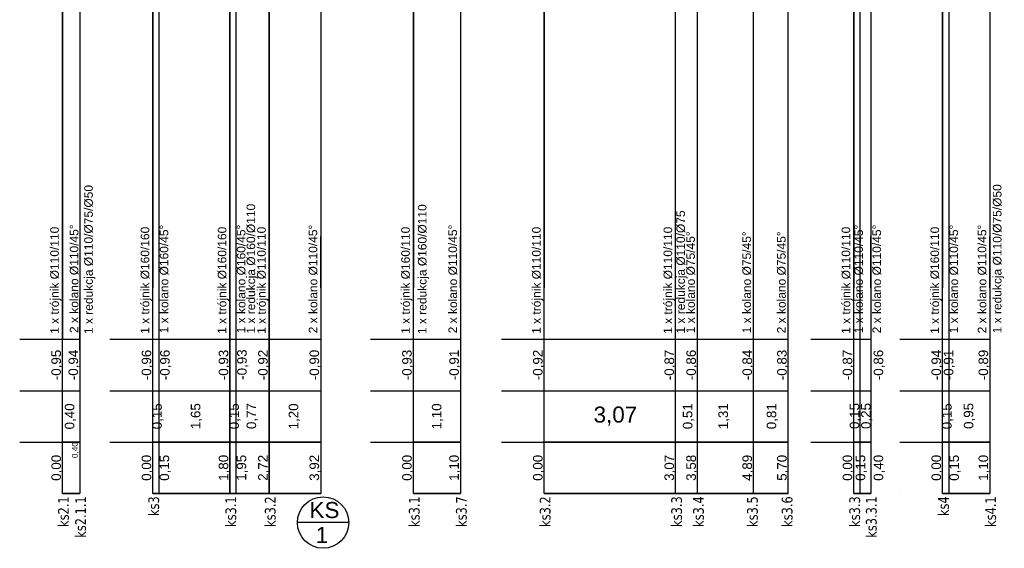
# Model space of a CAD drawing. Header units: inches. Extents: x -4581 to 28141, y -59678 to 5024.
# Tile 10 of 18: x 12041 to 14340, y 2509 to 3743. Entities that reach past the tile are written whole.
import ezdxf
from ezdxf.enums import TextEntityAlignment as Align
from ezdxf.lldxf.tags import DXFTag

# ---------------------------------------------------------------- set-up
doc = ezdxf.new("R2010")
doc.units = ezdxf.units.IN
doc.header["$MEASUREMENT"] = 0
doc.layers.add('IS - KS - nr trójników', color=23, linetype='Continuous', lineweight=35)
doc.layers.add('IS - R - tabela - opis', color=221, linetype='Continuous', lineweight=15)
doc.layers.add('IS_Tabelka_profilu', color=7, linetype='SOLID', true_color=0x000000)
doc.layers.add('IS_Tabelka_profilu_-_opisy', color=7, linetype='SOLID', true_color=0x000000)
doc.styles.add('PUNKTY', font='tahoma.ttf', dxfattribs={"width": 0.8})
doc.styles.add('ROMANS', font='romans.shx')
tags = doc.linetypes.add('SOLID', pattern=[10, 10, 0]).pattern_tags.tags
tags[6:7] = [DXFTag(74, 4), DXFTag(75, 0), DXFTag(340, '0'), DXFTag(46, 0.0), DXFTag(50, 0.0), DXFTag(44, 0.0), DXFTag(45, 0.0)]
tags[4:5] = [DXFTag(74, 4), DXFTag(75, 0), DXFTag(340, '0'), DXFTag(46, 0.0), DXFTag(50, 0.0), DXFTag(44, 0.0), DXFTag(45, 0.0)]

msp = doc.modelspace()

# ---------------------------------------------------------------- linework, layer by layer
for p, q in [((13572.9, 2636.8), (13572.9, 4200.8)), ((13623.9, 2636.8), (13624, 4201.6)), ((13754.9, 2636.8), (13754.9, 4203.7)), ((13835.9, 2636.8), (13835.9, 4206.1)), ((12689.6, 2569.8), (12809.6, 2569.8))]:
    msp.add_line(p, q)
at = {"layer": 'IS_Tabelka_profilu'}
for p, q in [((12141.3, 2996.8), (12141.3, 4192.6)), ((12181.3, 4193.2), (12181.3, 2996.8)), ((12352.1, 4191.6), (12352.1, 3116.8)), ((12352.1, 3116.8), (12352.1, 4191.6)), ((12367.1, 2636.8), (12367.1, 4191.9)), ((12532.1, 4194.4), (12532.1, 3116.8)), ((12532.1, 3116.8), (12532.1, 4194.4)), ((12547.1, 2636.8), (12547, 4194.8)), ((12624.1, 4196), (12624.1, 3116.8)), ((12624.1, 3116.8), (12624.1, 4196)), ((12744.1, 4200.8), (12744.1, 3116.8)), ((12960.4, 4192.3), (12960.4, 3116.8)), ((12960.4, 3116.8), (12960.4, 4192.3)), ((13070.4, 4196.6), (13070.4, 3116.8)), ((13266, 4196), (13265.9, 3116.8)), ((13265.9, 3116.8), (13266, 4196)), ((13988.8, 4200.8), (13988.8, 3116.8)), ((13988.8, 3116.8), (13988.8, 4200.8)), ((14003.8, 2636.8), (14003.8, 4201.2)), ((14028.8, 4205.7), (14028.8, 3116.8)), ((14196.2, 3116.8), (14196.2, 4194.3)), ((14196.2, 4188.8), (14196.2, 3116.8)), ((14211.2, 2636.8), (14211.1, 4197)), ((14306.2, 4198.8), (14306.2, 3116.8)), ((12141.3, 4167.8), (12141.3, 2996.8)), ((12141.3, 2756.8), (12141.3, 3356.8)), ((12181.3, 3356.8), (12181.3, 2756.8)), ((12352.1, 2756.8), (12352.1, 3356.8)), ((12532.1, 3356.8), (12532.1, 2756.8)), ((12532.1, 2756.8), (12532.1, 3356.8)), ((12624.1, 3356.8), (12624.1, 2756.8)), ((12624.1, 2756.8), (12624.1, 3356.8)), ((12744.1, 3356.8), (12744.1, 2756.8)), ((12960.4, 2756.8), (12960.4, 3356.8)), ((13070.4, 3356.8), (13070.4, 2756.8)), ((13265.9, 2756.8), (13265.9, 3356.8)), ((13988.8, 2756.8), (13988.8, 3356.8)), ((14028.8, 3356.8), (14028.8, 2756.8)), ((14196.2, 2756.8), (14196.2, 3356.8)), ((14306.2, 3356.8), (14306.2, 2756.8)), ((12352.1, 3116.8), (12352.1, 3236.8)), ((12532.1, 3116.8), (12532.1, 3236.8)), ((12624.1, 3116.8), (12624.1, 3236.8)), ((12744.1, 3116.8), (12744.1, 3236.8)), ((12960.4, 3116.8), (12960.4, 3236.8)), ((13070.4, 3116.8), (13070.4, 3236.8)), ((13265.9, 3116.8), (13265.9, 3236.8)), ((13988.8, 3116.8), (13988.8, 3236.8)), ((14028.8, 3116.8), (14028.8, 3236.8)), ((14196.2, 3116.8), (14196.2, 3236.8)), ((14306.2, 3116.8), (14306.2, 3236.8)), ((12141.3, 2971.2), (12141.3, 3091.2)), ((12181.3, 2971.2), (12181.3, 3091.2)), ((12041.3, 2996.8), (12141.3, 2996.8)), ((12140.9, 2996.8), (12180.9, 2996.8)), ((12141.3, 2996.8), (12181.3, 2996.8)), ((12252.1, 2996.8), (12352.1, 2996.8)), ((12352.1, 2996.8), (12532.1, 2996.8)), ((12532.1, 2996.8), (12624.1, 2996.8)), ((12624.1, 2996.8), (12744.1, 2996.8)), ((12860.4, 2996.8), (12960.4, 2996.8)), ((12960.4, 2996.8), (13070.4, 2996.8)), ((13165.9, 2996.8), (13265.9, 2996.8)), ((13265.9, 2996.8), (13445.9, 2996.8)), ((13445.9, 2996.8), (13537.9, 2996.8)), ((13537.9, 2996.8), (13835.9, 2996.8)), ((13888.8, 2996.8), (13988.8, 2996.8)), ((13988.8, 2996.8), (14028.8, 2996.8)), ((14096.2, 2996.8), (14196.2, 2996.8)), ((14196.2, 2996.8), (14306.2, 2996.8)), ((12041.3, 2876.8), (12141.3, 2876.8)), ((12141.3, 2876.8), (12181.3, 2876.8)), ((12252.1, 2876.8), (12352.1, 2876.8)), ((12352.1, 2876.8), (12532.1, 2876.8)), ((12532.1, 2876.8), (12624.1, 2876.8)), ((12624.1, 2876.8), (12744.1, 2876.8)), ((12860.4, 2876.8), (12960.4, 2876.8)), ((12960.4, 2876.8), (13070.4, 2876.8)), ((13165.9, 2876.8), (13265.9, 2876.8)), ((13265.9, 2876.8), (13445.9, 2876.8)), ((13445.9, 2876.8), (13537.9, 2876.8)), ((13537.9, 2876.8), (13835.9, 2876.8)), ((13888.8, 2876.8), (13988.8, 2876.8)), ((13988.8, 2876.8), (14028.8, 2876.8)), ((14096.2, 2876.8), (14196.2, 2876.8)), ((14196.2, 2876.8), (14306.2, 2876.8)), ((12041.3, 2756.8), (12141.3, 2756.8)), ((12041.3, 2756.8), (12141.3, 2756.8)), ((12141.3, 2636.8), (12141.3, 2756.8)), ((12141.3, 2756.8), (12181.3, 2756.8)), ((12181.3, 2756.8), (12141.3, 2756.8)), ((12141.3, 2756.8), (12181.3, 2756.8)), ((12141.3, 2756.8), (12181.3, 2756.8)), ((12181.3, 2756.8), (12181.3, 2636.8)), ((12181.3, 2756.8), (12181.3, 2756.8)), ((12252.1, 2756.8), (12352.1, 2756.8)), ((12252.1, 2756.8), (12352.1, 2756.8)), ((12352.1, 2636.8), (12352.1, 2756.8)), ((12352.1, 2756.8), (12532.1, 2756.8)), ((12532.1, 2756.8), (12352.1, 2756.8)), ((12352.1, 2756.8), (12532.1, 2756.8)), ((12352.1, 2756.8), (12532.1, 2756.8)), ((12532.1, 2756.8), (12532.1, 2636.8)), ((12532.1, 2756.8), (12532.1, 2756.8)), ((12532.1, 2636.8), (12532.1, 2756.8)), ((12532.1, 2756.8), (12624.1, 2756.8)), ((12624.1, 2756.8), (12532.1, 2756.8)), ((12532.1, 2756.8), (12624.1, 2756.8)), ((12532.1, 2756.8), (12624.1, 2756.8)), ((12624.1, 2756.8), (12624.1, 2636.8)), ((12624.1, 2756.8), (12624.1, 2756.8)), ((12624.1, 2636.8), (12624.1, 2756.8)), ((12624.1, 2756.8), (12744.1, 2756.8)), ((12744.1, 2756.8), (12624.1, 2756.8)), ((12624.1, 2756.8), (12744.1, 2756.8)), ((12624.1, 2756.8), (12744.1, 2756.8)), ((12744.1, 2756.8), (12744.1, 2636.8)), ((12744.1, 2756.8), (12744.1, 2756.8)), ((12860.4, 2756.8), (12960.4, 2756.8)), ((12860.4, 2756.8), (12960.4, 2756.8)), ((12960.4, 2636.8), (12960.4, 2756.8)), ((12960.4, 2756.8), (13070.4, 2756.8)), ((13070.4, 2756.8), (12960.4, 2756.8)), ((12960.4, 2756.8), (13070.4, 2756.8)), ((12960.4, 2756.8), (13070.4, 2756.8)), ((13070.4, 2756.8), (13070.4, 2636.8)), ((13070.4, 2756.8), (13070.4, 2756.8)), ((13165.9, 2756.8), (13265.9, 2756.8)), ((13165.9, 2756.8), (13265.9, 2756.8)), ((13265.9, 2636.8), (13265.9, 2756.8)), ((13265.9, 2756.8), (13445.9, 2756.8)), ((13445.9, 2756.8), (13265.9, 2756.8)), ((13265.9, 2756.8), (13445.9, 2756.8)), ((13265.9, 2756.8), (13445.9, 2756.8)), ((13445.9, 2756.8), (13445.9, 2756.8)), ((13445.9, 2756.8), (13537.9, 2756.8)), ((13537.9, 2756.8), (13445.9, 2756.8)), ((13445.9, 2756.8), (13537.9, 2756.8)), ((13445.9, 2756.8), (13537.9, 2756.8)), ((13537.9, 2756.8), (13537.9, 2756.8)), ((13537.9, 2756.8), (13835.9, 2756.8)), ((13835.9, 2756.8), (13537.9, 2756.8)), ((13537.9, 2756.8), (13835.9, 2756.8)), ((13537.9, 2756.8), (13835.9, 2756.8)), ((13692.9, 2756.8), (13692.9, 2756.8)), ((13888.8, 2756.8), (13988.8, 2756.8)), ((13888.8, 2756.8), (13988.8, 2756.8)), ((13988.8, 2636.8), (13988.8, 2756.8)), ((13988.8, 2756.8), (14028.8, 2756.8)), ((14028.8, 2756.8), (13988.8, 2756.8)), ((13988.8, 2756.8), (14028.8, 2756.8)), ((13988.8, 2756.8), (14028.8, 2756.8)), ((14028.8, 2756.8), (14028.8, 2636.8)), ((14096.2, 2756.8), (14196.2, 2756.8)), ((14096.2, 2756.8), (14196.2, 2756.8)), ((14098.8, 2756.8), (14098.8, 2756.8)), ((14196.2, 2636.8), (14196.2, 2756.8)), ((14196.2, 2756.8), (14306.2, 2756.8)), ((14306.2, 2756.8), (14196.2, 2756.8)), ((14196.2, 2756.8), (14306.2, 2756.8)), ((14196.2, 2756.8), (14306.2, 2756.8)), ((14306.2, 2756.8), (14306.2, 2636.8)), ((14306.2, 2756.8), (14306.2, 2756.8)), ((12181.3, 2636.8), (12141.3, 2636.8)), ((12141.3, 2636.8), (12181.3, 2636.8)), ((12181.3, 2636.8), (12181.3, 2636.8)), ((12532.1, 2636.8), (12352.1, 2636.8)), ((12352.1, 2636.8), (12532.1, 2636.8)), ((12532.1, 2636.8), (12532.1, 2636.8)), ((12624.1, 2636.8), (12532.1, 2636.8)), ((12532.1, 2636.8), (12624.1, 2636.8)), ((12624.1, 2636.8), (12624.1, 2636.8)), ((12744.1, 2636.8), (12624.1, 2636.8)), ((12624.1, 2636.8), (12744.1, 2636.8)), ((12744.1, 2636.8), (12744.1, 2636.8)), ((13070.4, 2636.8), (12960.4, 2636.8)), ((12960.4, 2636.8), (13070.4, 2636.8)), ((13070.4, 2636.8), (13070.4, 2636.8)), ((13445.9, 2636.8), (13265.9, 2636.8)), ((13265.9, 2636.8), (13445.9, 2636.8)), ((13445.9, 2636.8), (13445.9, 2636.8)), ((13537.9, 2636.8), (13445.9, 2636.8)), ((13445.9, 2636.8), (13537.9, 2636.8)), ((13537.9, 2636.8), (13537.9, 2636.8)), ((13835.9, 2636.8), (13537.9, 2636.8)), ((13537.9, 2636.8), (13835.9, 2636.8)), ((14028.8, 2636.8), (13988.8, 2636.8)), ((13988.8, 2636.8), (14028.8, 2636.8)), ((14098.8, 2636.8), (14098.8, 2636.8)), ((14306.2, 2636.8), (14196.2, 2636.8)), ((14196.2, 2636.8), (14306.2, 2636.8)), ((14277.5, 2636.8), (14277.5, 2636.8)), ((14306.2, 2636.8), (14306.2, 2636.8))]:
    msp.add_line(p, q, dxfattribs=at)
at = {"layer": 'IS_Tabelka_profilu_-_opisy'}
msp.add_ellipse((12749.6, 2569), major_axis=(60, 0), ratio=1, dxfattribs=at)

# ---------------------------------------------------------------- texts
at = {"layer": 'IS - KS - nr trójników', "style": 'PUNKTY', "width": 0.9}
for s, p in [('ks2.1', (12143.4, 2630.3)), ('ks2.1.1', (12183.4, 2630.3)), ('ks3', (12354.2, 2630.3)), ('ks3.1', (12534.2, 2630.3)), ('ks3.2', (12626.2, 2630.3)), ('ks3.1', (12962.5, 2630.3)), ('ks3.7', (13072.5, 2630.3)), ('ks3.2', (13268.1, 2630.3)), ('ks3.3', (13575.1, 2630.3)), ('ks3.4', (13626.1, 2630.3)), ('ks3.5', (13752.1, 2630.3)), ('ks3.6', (13833.1, 2630.3)), ('ks3.3', (13990.9, 2630.3)), ('ks3.3.1', (14029.7, 2630.3)), ('ks4', (14198.3, 2630.3)), ('ks4.1', (14308.3, 2630.3))]:
    msp.add_text(s, height=25, rotation=90, dxfattribs=at).set_placement(p, align=Align.MIDDLE_RIGHT)
at = {"layer": 'IS - R - tabela - opis', "color": 0, "char_height": 20, "width": 524.881, "attachment_point": 1, "rotation": 90, "style": 'ROMANS'}
for s, insert in [('\\pxi0,l1;{\\fArial|b0|i0|c238|p0;1 x redukcja %%C110/%%C75/%%C50}', (12192, 2989, 0)), ('\\pxi0,l1;{\\fArial|b0|i0|c238|p0;1 x redukcja %%C110/%%C75/%%C50}', (14313.6, 2990.7, 0)), ('\\pxi0,l1;{\\fArial|b0|i0|c238|p0;1 x redukcja %%C160/%%C110}', (12571, 2990.1, 0)), ('\\pxi0,l1;{\\fArial|b0|i0|c238|p0;1 x redukcja %%C160/%%C110}', (12971.1, 2989, 0)), ('\\pxi0,l1;{\\fArial|b0|i0|c238|p0;1 x redukcja %%C110/%%C75}', (13574.6, 2990.2, 0)), ('\\pxi0,l1;\\A1;\\fArial|b0|i0|c238|p0;1 x trójnik %%C110/110', (12112.6, 2989.4, 0)), ('\\pxi0,l1;{\\fArial|b0|i0|c238|p0;2 x kolano %%C110/45%%D}', (12158.3, 2991.4, 0)), ('\\pxi0,l1;\\A1;\\fArial|b0|i0|c238|p0;1 x trójnik %%C160/160', (12323.8, 2989.4, 0)), ('\\pxi0,l1;{\\fArial|b0|i0|c238|p0;1 x kolano %%C160/45%%D}', (12368.3, 2990.7, 0)), ('\\pxi0,l1;\\A1;\\fArial|b0|i0|c238|p0;1 x trójnik %%C160/160', (12503.8, 2989.4, 0)), ('\\pxi0,l1;{\\fArial|b0|i0|c238|p0;1 x kolano %%C160/45%%D}', (12548.3, 2990.7, 0)), ('\\pxi0,l1;\\A1;\\fArial|b0|i0|c238|p0;1 x trójnik %%C110/110', (12595.8, 2989.4, 0)), ('\\pxi0,l1;{\\fArial|b0|i0|c238|p0;2 x kolano %%C110/45%%D}', (12716.1, 2990.7, 0)), ('\\pxi0,l1;\\A1;\\fArial|b0|i0|c238|p0;1 x trójnik %%C160/110', (12932.1, 2989.4, 0)), ('\\pxi0,l1;{\\fArial|b0|i0|c238|p0;2 x kolano %%C110/45%%D}', (13042.4, 2990.7, 0)), ('\\pxi0,l1;\\A1;\\fArial|b0|i0|c238|p0;1 x trójnik %%C110/110', (13237.7, 2989.4, 0)), ('\\pxi0,l1;\\A1;\\fArial|b0|i0|c238|p0;1 x trójnik %%C110/110', (13544.7, 2989.4, 0)), ('\\pxi0,l1;{\\fArial|b0|i0|c238|p0;1 x kolano %%C75/45%%D}', (13597.7, 2990.7, 0)), ('\\pxi0,l1;{\\fArial|b0|i0|c238|p0;1 x kolano %%C75/45%%D}', (13728.7, 2990.7, 0)), ('\\pxi0,l1;{\\fArial|b0|i0|c238|p0;2 x kolano %%C75/45%%D}', (13809.7, 2990.7, 0)), ('\\pxi0,l1;\\A1;\\fArial|b0|i0|c238|p0;1 x trójnik %%C110/110', (13960.5, 2989.4, 0)), ('\\pxi0,l1;{\\fArial|b0|i0|c238|p0;1 x kolano %%C110/45%%D}', (13990.1, 2990.7, 0)), ('\\pxi0,l1;{\\fArial|b0|i0|c238|p0;2 x kolano %%C110/45%%D}', (14032.4, 2990.7, 0)), ('\\pxi0,l1;\\A1;\\fArial|b0|i0|c238|p0;1 x trójnik %%C160/110', (14167.9, 2989.4, 0)), ('\\pxi0,l1;{\\fArial|b0|i0|c238|p0;1 x kolano %%C110/45%%D}', (14212.3, 2990.7, 0)), ('\\pxi0,l1;{\\fArial|b0|i0|c238|p0;2 x kolano %%C110/45%%D}', (14278.2, 2990.7, 0))]:
    msp.add_mtext(s, dxfattribs=dict(at, insert=insert))
at = {"layer": 'IS_Tabelka_profilu_-_opisy', "rotation": 90}
for s, insert, char_height, attachment_point in [('{\\fArial|b0|i0|c1|p0;-0,95}', (12141.7, 2936.8), 22.32, 8), ('{\\fArial|b0|i0|c1|p0;-0,94}', (12181.7, 2936.8), 22.32, 8), ('{\\fArial|b0|i0|c1|p0;-0,96}', (12352.5, 2936.8), 22.32, 8), ('{\\fArial|b0|i0|c1|p0;-0,96}', (12395.6, 2936.8), 22.32, 8), ('{\\fArial|b0|i0|c1|p0;-0,93}', (12532.5, 2936.8), 22.32, 8), ('{\\fArial|b0|i0|c1|p0;-0,93}', (12575.5, 2937.7), 22.32, 8), ('{\\fArial|b0|i0|c1|p0;-0,92}', (12624.5, 2936.8), 22.32, 8), ('{\\fArial|b0|i0|c1|p0;-0,90}', (12744.5, 2936.8), 22.32, 8), ('{\\fArial|b0|i0|c1|p0;-0,93}', (12960.8, 2936.8), 22.32, 8), ('{\\fArial|b0|i0|c1|p0;-0,91}', (13070.8, 2936.8), 22.32, 8), ('{\\fArial|b0|i0|c1|p0;-0,92}', (13266.3, 2936.8), 22.32, 8), ('{\\fArial|b0|i0|c1|p0;-0,87}', (13573.3, 2936.8), 22.32, 8), ('{\\fArial|b0|i0|c1|p0;-0,86}', (13624.3, 2936.8), 22.32, 8), ('{\\fArial|b0|i0|c1|p0;-0,84}', (13755.3, 2936.8), 22.32, 8), ('{\\fArial|b0|i0|c1|p0;-0,83}', (13836.3, 2936.8), 22.32, 8), ('{\\fArial|b0|i0|c1|p0;-0,87}', (13989.2, 2936.8), 22.32, 8), ('{\\fArial|b0|i0|c1|p0;-0,86}', (14061.6, 2936.8), 22.32, 8), ('{\\fArial|b0|i0|c1|p0;-0,94}', (14196.6, 2936.8), 22.32, 8), ('{\\fArial|b0|i0|c1|p0;-0,91}', (14198.9, 2936.8), 22.32, 2), ('{\\fArial|b0|i0|c1|p0;-0,89}', (14306.6, 2936.8), 22.32, 8), ('\\fArial|b0|i0;0,40', (12173, 2816.8), 22.32, 8), ('{\\fArial|b0|i0|c1|p0;0,15}', (12377.2, 2817.1), 22.32, 8), ('{\\fArial|b0|i0|c1|p0;1,65}', (12467.3, 2817.3), 22.32, 8), ('{\\fArial|b0|i0|c1|p0;0,15}', (12557.2, 2817.1), 22.32, 8), ('{\\fArial|b0|i0|c1|p0;0,77}', (12597.5, 2817.6), 22.32, 8), ('\\fArial|b0|i0;1,20', (12695.8, 2816.8), 22.32, 8), ('{\\fArial|b0|i0|c1|p0;1,10}', (13030.1, 2816.8), 22.32, 8), ('{\\fArial|b0|i0|c1|p0;0,51}', (13616.1, 2817.2), 22.32, 8), ('{\\fArial|b0|i0|c1|p0;1,31}', (13699.2, 2817.2), 22.32, 8), ('{\\fArial|b0|i0|c1|p0;0,81}', (13811.9, 2817.2), 22.32, 8), ('{\\fArial|b0|i0|c1|p0;0,15}', (14005.7, 2817.7), 22.32, 8), ('{\\fArial|b0|i0|c1|p0;0,25}', (14032.4, 2817.7), 22.32, 8), ('{\\fArial|b0|i0|c1|p0;0,15}', (14221.3, 2817.1), 22.32, 8), ('{\\fArial|b0|i0|c1|p0;0,95}', (14272.1, 2817.9), 22.32, 8), ('\\fArial|b0|i0;0,40', (12179.5, 2756.8), 13.68, 9), ('\\fArial|b0|i0;0,00', (12141.7, 2696.8), 22.32, 8), ('\\fArial|b0|i0;0,00', (12352.5, 2696.8), 22.32, 8), ('{\\fArial|b0|i0|c1|p0;0,15}', (12394.3, 2696.8), 22.32, 8), ('\\fArial|b0|i0;1,80', (12532.5, 2696.8), 22.32, 8), ('{\\fArial|b0|i0|c1|p0;1,95}', (12574.3, 2696.8), 22.32, 8), ('\\fArial|b0|i0;2,72', (12624.5, 2696.8), 22.32, 8), ('\\fArial|b0|i0;3,92', (12744.5, 2696.8), 22.32, 8), ('\\fArial|b0|i0;0,00', (12960.8, 2696.8), 22.32, 8), ('{\\fArial|b0|i0|c1|p0;1,10}', (13070.8, 2696.8), 22.32, 8), ('\\fArial|b0|i0;0,00', (13266.3, 2696.8), 22.32, 8), ('{\\fArial|b0|i0|c1|p0;3,07}', (13573.3, 2696.8), 22.32, 8), ('{\\fArial|b0|i0|c1|p0;3,58}', (13624.3, 2696.8), 22.32, 8), ('{\\fArial|b0|i0|c1|p0;4,89}', (13755.3, 2696.8), 22.32, 8), ('{\\fArial|b0|i0|c1|p0;5,70}', (13836.3, 2696.8), 22.32, 8), ('\\fArial|b0|i0;0,00', (13989.2, 2696.8), 22.32, 8), ('{\\fArial|b0|i0|c1|p0;0,15}', (14019.7, 2696.8), 22.32, 8), ('{\\fArial|b0|i0|c1|p0;0,40}', (14061.6, 2696.8), 22.32, 8), ('\\fArial|b0|i0;0,00', (14196.6, 2696.8), 22.32, 8), ('{\\fArial|b0|i0|c1|p0;0,15}', (14238.4, 2696.8), 22.32, 8), ('{\\fArial|b0|i0|c1|p0;1,10}', (14306.6, 2696.8), 22.32, 8)]:
    msp.add_mtext(s, dxfattribs=dict(at, insert=insert, char_height=char_height, attachment_point=attachment_point))
at = {"layer": 'IS_Tabelka_profilu_-_opisy', "char_height": 37.44}
for s, insert, attachment_point in [('{\\fArial|b0|i0|c1|p0;3,07}', (13432.2, 2795.4), 8), ('{\\fArial|b0|i0|c1|p0;KS}', (12752.9, 2617), 2), ('{\\fArial|b0|i0|c1|p0;1}', (12747.1, 2558.9), 2)]:
    msp.add_mtext(s, dxfattribs=dict(at, insert=insert, attachment_point=attachment_point))

doc.saveas('drawing.dxf')
